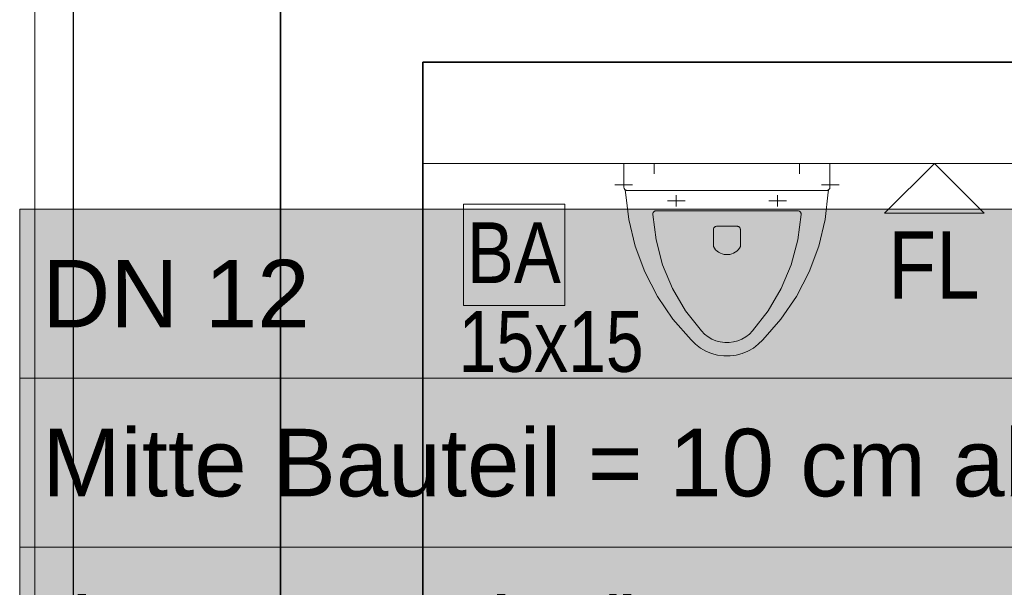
# Model space of a CAD drawing. Extents: x -223 to 557, y -138 to 606.
# Tile 59 of 142: x -67 to -37, y 83 to 100. Entities that reach past the tile are written whole.
import ezdxf
from ezdxf.lldxf.tags import DXFTag

# ---------------------------------------------------------------- set-up
doc = ezdxf.new("R2010")
doc.units = 0
doc.layers.get('0').update_dxf_attribs({"lineweight": 35})
for name, color, linetype, lineweight in [('5_EG-BESTAND', 7, 'Continuous', 25), ('5_EG-HLSE', 7, 'Continuous', 25), ('5_EG-NEU', 7, 'Continuous', 25), ('5_EG-WANDFLÄCHENMATERIAL', 7, 'Continuous', 25)]:
    doc.layers.add(name, color=color, linetype=linetype, lineweight=lineweight)
doc.layers.add('H_Vorlauf_Beschriftung_OG', color=1, linetype='Continuous', lineweight=18, true_color=0xff0000)
doc.layers.add('X_Schnittangaben', color=7, linetype='Continuous', lineweight=25, true_color=0xc0c0c0)
doc.styles.get("Standard").update_dxf_attribs({"font": 'arial.ttf'})
tags = doc.linetypes.add('PUNKT2_S9', pattern=[0.0005, 0, -0.0005]).pattern_tags.tags
tags[6:7] = [DXFTag(74, 4), DXFTag(75, 0), DXFTag(340, '0'), DXFTag(46, 1.0), DXFTag(50, 0.0), DXFTag(44, 0.0), DXFTag(45, 0.0)]
tags[4:5] = [DXFTag(74, 4), DXFTag(75, 0), DXFTag(340, '0'), DXFTag(46, 1.0), DXFTag(50, 0.0), DXFTag(44, 0.0), DXFTag(45, 0.0)]
tags = doc.linetypes.add('STRICHPUNKT2', pattern=[12.7, 6.35, -3.175, 0, -3.175]).pattern_tags.tags
tags[10:11] = [DXFTag(74, 4), DXFTag(75, 0), DXFTag(340, '0'), DXFTag(46, 0.0), DXFTag(50, 0.0), DXFTag(44, 0.0), DXFTag(45, 0.0)]
tags[8:9] = [DXFTag(74, 4), DXFTag(75, 0), DXFTag(340, '0'), DXFTag(46, 0.0), DXFTag(50, 0.0), DXFTag(44, 0.0), DXFTag(45, 0.0)]
tags[6:7] = [DXFTag(74, 4), DXFTag(75, 0), DXFTag(340, '0'), DXFTag(46, 0.0), DXFTag(50, 0.0), DXFTag(44, 0.0), DXFTag(45, 0.0)]
tags[4:5] = [DXFTag(74, 4), DXFTag(75, 0), DXFTag(340, '0'), DXFTag(46, 0.0), DXFTag(50, 0.0), DXFTag(44, 0.0), DXFTag(45, 0.0)]

# ---------------------------------------------------------------- blocks, each defined once
blk = doc.blocks.new('Schnitt-A07ALDUJ1N', base_point=(-166.508, -62.505))
at = {"color": 0, "linetype": 'ByBlock', "lineweight": -2, "ltscale": 0.25}
blk.add_line((-64.925, 186.954), (-64.925, -60.638), dxfattribs=at)
blk = doc.blocks.new('Referenz-A07ALDUO1N', base_point=(-167.675, -99.33))
at = {"layer": '5_EG-BESTAND', "color": 0, "linetype": 'PUNKT2_S9', "lineweight": 13, "ltscale": 0.13}
blk.add_line((-66.06, -64.762), (-66.06, 142.568), dxfattribs=at)
at = {"layer": '5_EG-BESTAND', "color": 0, "lineweight": 35}
for p, q in [((-58.778, 142.568), (-58.788, -58.081)), ((18.109, 98.449), (-54.567, 98.449)), ((-54.567, 98.449), (-54.567, 20.932))]:
    blk.add_line(p, q, dxfattribs=at)
at = {"layer": '5_EG-HLSE', "color": 0, "lineweight": 13}
for p, q in [((-42.517, 95.449), (-48.617, 95.449)), ((-48.617, 95.449), (-48.617, 94.749)), ((-47.717, 95.449), (-47.717, 95.139)), ((-43.417, 95.449), (-43.417, 95.139)), ((-42.517, 94.749), (-42.517, 95.449)), ((-48.886, 94.814), (-48.364, 94.814)), ((-48.617, 94.749), (-48.616, 94.735)), ((-48.616, 94.735), (-48.614, 94.722)), ((-42.248, 94.814), (-42.77, 94.814)), ((-42.521, 94.722), (-42.518, 94.735)), ((-42.518, 94.735), (-42.517, 94.749)), ((-48.614, 94.722), (-48.609, 94.71)), ((-48.609, 94.71), (-48.603, 94.698)), ((-48.603, 94.698), (-48.596, 94.687)), ((-48.579, 94.647), (-48.596, 94.687)), ((-48.596, 94.687), (-48.587, 94.677)), ((-48.587, 94.677), (-48.577, 94.669)), ((-48.568, 94.604), (-48.579, 94.647)), ((-48.577, 94.669), (-48.567, 94.662)), ((-48.568, 94.604), (-48.475, 93.795)), ((-48.567, 94.662), (-48.555, 94.656)), ((-48.555, 94.656), (-48.543, 94.652)), ((-48.543, 94.652), (-48.53, 94.649)), ((-48.53, 94.649), (-48.517, 94.649)), ((-48.517, 94.649), (-42.617, 94.649)), ((-47.067, 94.511), (-47.067, 94.178)), ((-44.067, 94.511), (-44.067, 94.178)), ((-42.659, 93.795), (-42.567, 94.604)), ((-42.617, 94.649), (-42.604, 94.649)), ((-42.604, 94.649), (-42.592, 94.652)), ((-42.592, 94.652), (-42.579, 94.656)), ((-42.579, 94.656), (-42.568, 94.662)), ((-42.568, 94.662), (-42.557, 94.669)), ((-42.556, 94.647), (-42.567, 94.604)), ((-42.557, 94.669), (-42.547, 94.677)), ((-42.539, 94.687), (-42.556, 94.647)), ((-42.547, 94.677), (-42.539, 94.687)), ((-42.539, 94.687), (-42.531, 94.698)), ((-42.531, 94.698), (-42.525, 94.71)), ((-42.525, 94.71), (-42.521, 94.722)), ((-53.367, 94.249), (-50.367, 94.249)), ((-53.367, 91.249), (-53.367, 94.249)), ((-50.367, 94.249), (-50.367, 94.249)), ((-50.367, 94.249), (-50.367, 91.249)), ((-47.327, 94.344), (-46.807, 94.344)), ((-43.807, 94.344), (-44.327, 94.344)), ((-47.761, 93.971), (-47.763, 93.957)), ((-47.763, 93.957), (-47.763, 93.944)), ((-47.763, 93.944), (-47.667, 93.189)), ((-47.757, 93.984), (-47.761, 93.971)), ((-47.752, 93.996), (-47.757, 93.984)), ((-47.744, 94.007), (-47.752, 93.996)), ((-47.736, 94.018), (-47.744, 94.007)), ((-47.726, 94.027), (-47.736, 94.018)), ((-47.715, 94.034), (-47.726, 94.027)), ((-47.703, 94.041), (-47.715, 94.034)), ((-47.69, 94.045), (-47.703, 94.041)), ((-47.677, 94.048), (-47.69, 94.045)), ((-47.663, 94.049), (-47.677, 94.048)), ((-47.663, 94.049), (-43.471, 94.049)), ((-43.458, 94.048), (-43.471, 94.049)), ((-43.467, 93.189), (-43.371, 93.944)), ((-43.444, 94.045), (-43.458, 94.048)), ((-43.432, 94.041), (-43.444, 94.045)), ((-43.42, 94.034), (-43.432, 94.041)), ((-43.409, 94.027), (-43.42, 94.034)), ((-43.399, 94.018), (-43.409, 94.027)), ((-43.39, 94.007), (-43.399, 94.018)), ((-43.383, 93.996), (-43.39, 94.007)), ((-43.377, 93.984), (-43.383, 93.996)), ((-43.373, 93.971), (-43.377, 93.984)), ((-43.371, 93.957), (-43.373, 93.971)), ((-43.371, 93.944), (-43.371, 93.957)), ((-48.475, 93.795), (-48.285, 93.002)), ((-45.928, 93.571), (-45.938, 93.562)), ((-45.917, 93.578), (-45.928, 93.571)), ((-45.905, 93.584), (-45.917, 93.578)), ((-45.893, 93.588), (-45.905, 93.584)), ((-45.88, 93.591), (-45.893, 93.588)), ((-45.867, 93.591), (-45.88, 93.591)), ((-45.867, 93.591), (-45.267, 93.591)), ((-45.254, 93.591), (-45.267, 93.591)), ((-45.241, 93.588), (-45.254, 93.591)), ((-45.229, 93.584), (-45.241, 93.588)), ((-45.217, 93.578), (-45.229, 93.584)), ((-45.206, 93.571), (-45.217, 93.578)), ((-45.197, 93.562), (-45.206, 93.571)), ((-42.85, 93.002), (-42.659, 93.795)), ((-45.966, 93.504), (-45.967, 93.491)), ((-45.967, 93.491), (-45.967, 92.991)), ((-45.964, 93.517), (-45.966, 93.504)), ((-45.96, 93.53), (-45.964, 93.517)), ((-45.954, 93.541), (-45.96, 93.53)), ((-45.947, 93.552), (-45.954, 93.541)), ((-45.938, 93.562), (-45.947, 93.552)), ((-45.188, 93.552), (-45.197, 93.562)), ((-45.181, 93.541), (-45.188, 93.552)), ((-45.175, 93.53), (-45.181, 93.541)), ((-45.171, 93.517), (-45.175, 93.53)), ((-45.168, 93.504), (-45.171, 93.517)), ((-45.167, 93.491), (-45.168, 93.504)), ((-45.167, 93.491), (-45.167, 92.991)), ((-48.285, 93.002), (-48, 92.239)), ((-47.667, 93.189), (-47.471, 92.453)), ((-45.967, 92.991), (-45.937, 92.942)), ((-45.197, 92.942), (-45.167, 92.991)), ((-43.664, 92.453), (-43.467, 93.189)), ((-43.134, 92.239), (-42.85, 93.002)), ((-45.937, 92.942), (-45.901, 92.897)), ((-45.901, 92.897), (-45.859, 92.858)), ((-45.859, 92.858), (-45.813, 92.823)), ((-45.813, 92.823), (-45.762, 92.795)), ((-45.762, 92.795), (-45.709, 92.774)), ((-45.709, 92.774), (-45.653, 92.759)), ((-45.653, 92.759), (-45.596, 92.752)), ((-45.596, 92.752), (-45.538, 92.752)), ((-45.538, 92.752), (-45.481, 92.759)), ((-45.481, 92.759), (-45.425, 92.774)), ((-45.425, 92.774), (-45.372, 92.795)), ((-45.372, 92.795), (-45.322, 92.823)), ((-45.322, 92.823), (-45.275, 92.858)), ((-45.275, 92.858), (-45.234, 92.897)), ((-45.234, 92.897), (-45.197, 92.942)), ((-47.471, 92.453), (-47.177, 91.75)), ((-43.957, 91.75), (-43.664, 92.453)), ((-48, 92.239), (-47.625, 91.516)), ((-43.51, 91.516), (-43.134, 92.239)), ((-47.177, 91.75), (-46.793, 91.093)), ((-44.342, 91.093), (-43.957, 91.75)), ((-50.367, 91.249), (-53.367, 91.249)), ((-53.367, 91.249), (-53.367, 91.249)), ((-50.367, 91.249), (-50.367, 91.249)), ((-47.625, 91.516), (-47.164, 90.844)), ((-43.97, 90.844), (-43.51, 91.516)), ((-46.793, 91.093), (-46.323, 90.494)), ((-44.811, 90.494), (-44.342, 91.093)), ((-47.164, 90.844), (-46.625, 90.232)), ((-44.509, 90.232), (-43.97, 90.844)), ((-46.323, 90.494), (-46.23, 90.4)), ((-46.23, 90.4), (-46.126, 90.32)), ((-45.008, 90.32), (-44.904, 90.4)), ((-44.904, 90.4), (-44.811, 90.494)), ((-46.625, 90.232), (-46.496, 90.101)), ((-46.496, 90.101), (-46.35, 89.988)), ((-46.126, 90.32), (-46.012, 90.253)), ((-46.012, 90.253), (-45.891, 90.202)), ((-45.891, 90.202), (-45.764, 90.168)), ((-45.764, 90.168), (-45.633, 90.151)), ((-45.633, 90.151), (-45.501, 90.151)), ((-45.501, 90.151), (-45.371, 90.168)), ((-45.371, 90.168), (-45.243, 90.202)), ((-45.243, 90.202), (-45.122, 90.253)), ((-45.122, 90.253), (-45.008, 90.32)), ((-44.784, 89.988), (-44.639, 90.101)), ((-44.639, 90.101), (-44.509, 90.232)), ((-46.35, 89.988), (-46.191, 89.895)), ((-46.191, 89.895), (-46.02, 89.824)), ((-46.02, 89.824), (-45.842, 89.776)), ((-45.292, 89.776), (-45.114, 89.824)), ((-45.114, 89.824), (-44.944, 89.895)), ((-44.944, 89.895), (-44.784, 89.988)), ((-45.842, 89.776), (-45.659, 89.752)), ((-45.659, 89.752), (-45.475, 89.752)), ((-45.475, 89.752), (-45.292, 89.776))]:
    blk.add_line(p, q, dxfattribs=at)
at = {"layer": '5_EG-NEU', "color": 0, "lineweight": 13}
blk.add_line((-54.567, 95.449), (-12.567, 95.449), dxfattribs=at)
at = {"layer": '5_EG-WANDFLÄCHENMATERIAL', "color": 0, "lineweight": 18}
for p, q in [((-39.427, 95.449), (-40.898, 93.978)), ((-39.427, 95.449), (-37.956, 93.978)), ((-40.898, 93.978), (-37.956, 93.978))]:
    blk.add_line(p, q, dxfattribs=at)
at = {"layer": '5_EG-HLSE', "color": 0, "lineweight": 18, "char_height": 1.8, "attachment_point": 1}
for s, insert in [('{\\W0.83;\\fArial;BA}', (-53.267, 93.709)), ('{\\W0.8;\\fArial;15x15}', (-53.513, 91.083))]:
    blk.add_mtext(s, dxfattribs=dict(at, insert=insert))
at = {"layer": '5_EG-WANDFLÄCHENMATERIAL', "color": 0, "lineweight": 18, "insert": (-40.789, 93.444), "char_height": 2, "attachment_point": 1, "rotation": 0.0039}
blk.add_mtext('{\\W0.83;\\fArial;FL}', dxfattribs=at)
blk = doc.blocks.new('Bauteilbeschriftung-A07ALDX21N', base_point=(-66.505, 74.098))
at = {"color": 0, "lineweight": -2}
for p, q in [((-66.505, 94.098), (-26.302, 94.098)), ((-66.505, 74.098), (-66.505, 94.098)), ((-66.505, 89.098), (-26.302, 89.098)), ((-66.505, 84.098), (-26.302, 84.098))]:
    blk.add_line(p, q, dxfattribs=at)
at = {"color": 7, "linetype": 'ByBlock', "lineweight": -2, "ltscale": 0.18, "true_color": 0xffffff}
for points in [[(-66.505, 74.098), (-26.302, 74.098), (-66.505, 94.098)], [(-26.302, 74.098), (-66.505, 94.098), (-26.302, 94.098)]]:
    blk.add_solid(points, dxfattribs=at)
at = {"color": 0, "linetype": 'ByBlock', "lineweight": -2, "ltscale": 0.18, "char_height": 2, "attachment_point": 1}
for s, insert in [('{\\fArial;DN 12}', (-65.838, 92.598)), ('{\\fArial;Mitte Bauteil = 10 cm ab OKRD}', (-65.838, 87.598)), ('{\\fArial;ṁ = 52.54 kg/h}', (-65.838, 82.598))]:
    blk.add_mtext(s, dxfattribs=dict(at, insert=insert))

msp = doc.modelspace()

# ---------------------------------------------------------------- block references
at = {"color": 251, "lineweight": 25, "ltscale": 0.25, "true_color": 0x585858}
msp.add_blockref('Referenz-A07ALDUO1N', (-167.675, -99.33), dxfattribs=at)
at = {"layer": 'H_Vorlauf_Beschriftung_OG', "ltscale": 0.18}
msp.add_blockref('Bauteilbeschriftung-A07ALDX21N', (-66.505, 74.098), dxfattribs=at)
at = {"layer": 'X_Schnittangaben', "color": 1, "linetype": 'STRICHPUNKT2', "ltscale": 0.25, "true_color": 0xff0000}
msp.add_blockref('Schnitt-A07ALDUJ1N', (-166.508, -62.505), dxfattribs=at)

doc.saveas('drawing.dxf')
